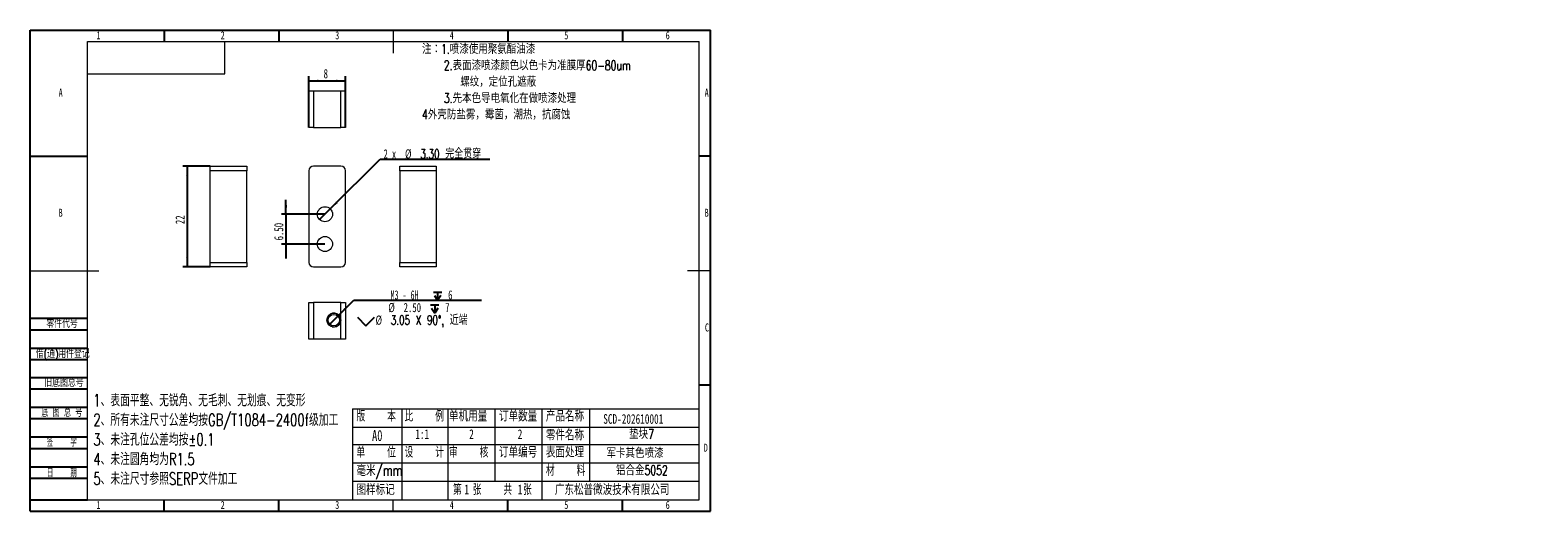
# Model space of a CAD drawing. Header units: millimetres. Extents: x 0 to 658, y -2 to 210.
import ezdxf

# ---------------------------------------------------------------- set-up
doc = ezdxf.new("R2010")
doc.units = ezdxf.units.MM
doc.layers.add('图框', color=7, linetype='Continuous')
doc.layers.add('粗实线层', color=7, linetype='Continuous', lineweight=15)
doc.styles.add('SLDTEXTSTYLE0', font='TXT', dxfattribs={"width": 0.7})
doc.styles.add('SLDTEXTSTYLE1', font='TXT', dxfattribs={"width": 0.7, "bigfont": 'bigfont'})
doc.styles.add('SLDTEXTSTYLE2', font='TXT', dxfattribs={"width": 0.614286, "bigfont": 'bigfont'})
doc.styles.add('SLDTEXTSTYLE3', font='TXT', dxfattribs={"width": 0.566667, "bigfont": 'bigfont'})
doc.styles.add('SLDTEXTSTYLE4', font='TXT', dxfattribs={"width": 0.633333})
doc.styles.add('SLDTEXTSTYLE5', font='TXT', dxfattribs={"width": 0.642857})
doc.dimstyles.new('SLDDIMSTYLE0', dxfattribs={"dimtxt": 4, "dimasz": 4.08, "dimexe": 0, "dimexo": 0.0625, "dimgap": 1, "dimtad": 0, "dimtih": 1, "dimtoh": 1, "dimlfac": 0.5, "dimrnd": 1e-09, "dimzin": 4, "dimdsep": 46, "dimtxsty": 'SLDTEXTSTYLE0', "dimblk1": 'NONE', "dimsah": 1, "dimcen": 0, "dimadec": 0, "dimazin": 1, "dimtfac": 1, "dimtmove": 0, "dimatfit": 3, "dimldrblk": 'NONE', "dimfxl": 0, "dimfrac": 2, "dimtolj": 1, "dimtzin": 12, "dimarcsym": 0})
doc.dimstyles.new('SLDDIMSTYLE1', dxfattribs={"dimtxt": 4, "dimasz": 4.08, "dimexe": 0, "dimexo": 0.0625, "dimgap": 1, "dimtad": 2, "dimlfac": 0.5, "dimrnd": 1e-09, "dimzin": 4, "dimdsep": 46, "dimtxsty": 'SLDTEXTSTYLE0', "dimsah": 1, "dimcen": 0.09, "dimadec": 0, "dimazin": 1, "dimtfac": 1, "dimtmove": 0, "dimatfit": 0, "dimfxl": 0, "dimfrac": 2, "dimtolj": 1, "dimtzin": 12, "dimarcsym": 0})
doc.dimstyles.new('SLDDIMSTYLE2', dxfattribs={"dimtxt": 4, "dimasz": 4.08, "dimexe": 0, "dimexo": 0.0625, "dimgap": 1, "dimtad": 2, "dimlfac": 0.5, "dimrnd": 1e-09, "dimzin": 12, "dimdsep": 46, "dimtxsty": 'SLDTEXTSTYLE0', "dimsah": 1, "dimcen": 0.09, "dimadec": 0, "dimazin": 3, "dimtfac": 1, "dimtofl": 0, "dimtmove": 0, "dimatfit": 3, "dimfxl": 0, "dimfrac": 2, "dimtolj": 1, "dimtzin": 12, "dimarcsym": 0})
doc.dimstyles.new('SLDDIMSTYLE3', dxfattribs={"dimtxt": 4, "dimasz": 4.08, "dimexe": 0, "dimexo": 0.0625, "dimgap": 1, "dimtad": 0, "dimtih": 1, "dimtoh": 1, "dimdec": 6, "dimlfac": 0.5, "dimrnd": 1e-09, "dimzin": 12, "dimdsep": 46, "dimtxsty": 'SLDTEXTSTYLE0', "dimblk1": 'NONE', "dimsah": 1, "dimcen": 0, "dimadec": 0, "dimazin": 3, "dimtfac": 1, "dimtmove": 0, "dimatfit": 3, "dimldrblk": 'NONE', "dimfxl": 0, "dimfrac": 2, "dimtolj": 1, "dimtzin": 12, "dimarcsym": 0})

# ---------------------------------------------------------------- blocks, each defined once
blk = doc.blocks.new('SW_NOTE_0')
at = {"layer": '图框', "color": 0, "char_height": 4.2333, "attachment_point": 1, "style": 'SLDTEXTSTYLE1'}
for s, insert in [('\\M+1928D\\M+181461.喷\\M+18EBD\\M+18E67\\M+19770\\M+1E3DA氨酯\\M+196FB\\M+18EBD', (0, 5.46)), ('2.\\M+1955C\\M+196CA\\M+18EBD喷\\M+18EBD颜\\M+19046\\M+188C8\\M+19046卡为\\M+18F79\\M+1968C\\M+18CFA60-80um', (9.53, -1.69)), ('\\M+19786纹\\M+18143\\M+192E8\\M+188CA\\M+18D45\\M+18ED5\\M+195C1', (16.67, -8.83)), ('3.\\M+190E6\\M+1967B\\M+19046导电氧\\M+189BB\\M+18DDD\\M+198F4喷\\M+18EBD处\\M+1979D', (9.53, -15.98)), ('4\\M+18A4F壳\\M+19668盐雾\\M+18143霉\\M+18BDB\\M+18143\\M+192AA热\\M+18143\\M+18D52\\M+19585蚀', (0, -23.12))]:
    blk.add_mtext(s, dxfattribs=dict(at, insert=insert))
blk = doc.blocks.new('SW_NOTE_1')
at = {"layer": '图框', "color": 0, "attachment_point": 1, "style": 'SLDTEXTSTYLE1'}
for s, insert, char_height in [('1\\M+18141\\M+1955C\\M+196CA\\M+195BD\\M+190AE\\M+18141\\M+19DD9锐\\M+18A70\\M+18141\\M+19DD9\\M+196D1\\M+18E68\\M+18141\\M+19DD9划\\M+18DAD\\M+18141\\M+19DD9变\\M+18C60', (0, 6.82), 5.29167), ('2\\M+18141\\M+18F8A\\M+1974C\\M+196A2\\M+1928D\\M+18EDA\\M+190A1\\M+18CF6\\M+18DB7\\M+18BCF\\M+188C2GB/T1084-2400f级\\M+189C1\\M+18D48', (0, -1.73), 5.29167), ('3\\M+18141\\M+196A2\\M+1928D\\M+18D45\\M+188CA\\M+18CF6\\M+18DB7\\M+18BCF\\M+188C2\\M+1817D0.1', (0, -10.29), 5.2917), ('4\\M+18141\\M+196A2\\M+1928D圆\\M+18A70\\M+18BCF为R1.5', (0, -18.85), 5.2917), ('5\\M+18141\\M+196A2\\M+1928D\\M+18EDA\\M+190A1\\M+18E51\\M+18FC6SERP\\M+195B6\\M+18C8F\\M+189C1\\M+18D48', (0, -27.4), 5.2917)]:
    blk.add_mtext(s, dxfattribs=dict(at, insert=insert, char_height=char_height))
blk = doc.blocks.new('_D')
at = {"layer": '图框'}
for p, q in [((131.01, 131.98), (152.73, 153.69)), ((152.73, 153.69), (200.64, 153.69)), ((126.35, 127.32), (131.01, 131.98))]:
    blk.add_line(p, q, dxfattribs=at)
blk.add_solid([(131.01, 131.98), (134.26, 134.51), (133.54, 135.22)], dxfattribs=at)
at = {"layer": '图框', "char_height": 4, "attachment_point": 1}
for s, insert, style in [('2 x', (154.32, 158), 'SLDTEXTSTYLE4'), ('%%c', (163.63, 158), 'SLDTEXTSTYLE0'), ('3.30 \\M+18AAE\\M+19153贯\\M+190FA', (170.3, 158), 'SLDTEXTSTYLE1')]:
    blk.add_mtext(s, dxfattribs=dict(at, insert=insert, style=style))
blk = doc.blocks.new('_NONE')
blk = doc.blocks.new('_D_1')
at = {"layer": '图框'}
for p, q in [((111.68, 129.65), (111.68, 136)), ((128.68, 129.65), (109.68, 129.65)), ((111.68, 129.65), (111.68, 116.65)), ((128.68, 116.65), (109.68, 116.65)), ((111.68, 116.65), (111.68, 110.3))]:
    blk.add_line(p, q, dxfattribs=at)
for points in [[(111.68, 129.65), (112.19, 133.73), (111.17, 133.73)], [(111.68, 116.65), (111.17, 112.57), (112.19, 112.57)]]:
    blk.add_solid(points, dxfattribs=at)
at = {"layer": '图框', "insert": (106.52, 118.25), "char_height": 4, "attachment_point": 1, "rotation": 90, "style": 'SLDTEXTSTYLE0'}
blk.add_mtext('6.50', dxfattribs=at)
blk = doc.blocks.new('_D_2')
at = {"layer": '图框'}
for p, q in [((121.68, 167.45), (121.68, 189.86)), ((121.68, 187.86), (137.68, 187.86)), ((137.68, 167.45), (137.68, 189.86))]:
    blk.add_line(p, q, dxfattribs=at)
for points in [[(121.68, 187.86), (125.76, 187.35), (125.76, 188.37)], [(137.68, 187.86), (133.6, 188.37), (133.6, 187.35)]]:
    blk.add_solid(points, dxfattribs=at)
at = {"layer": '图框', "insert": (128.1, 193.01), "char_height": 4, "attachment_point": 1, "style": 'SLDTEXTSTYLE0'}
blk.add_mtext('8', dxfattribs=at)
blk = doc.blocks.new('_D_3')
at = {"layer": '图框'}
for p, q in [((78.59, 150.65), (66.59, 150.65)), ((68.59, 150.65), (68.59, 106.65)), ((78.59, 106.65), (66.59, 106.65))]:
    blk.add_line(p, q, dxfattribs=at)
for points in [[(68.59, 150.65), (68.08, 146.57), (69.1, 146.57)], [(68.59, 106.65), (69.1, 110.73), (68.08, 110.73)]]:
    blk.add_solid(points, dxfattribs=at)
at = {"layer": '图框', "insert": (63.44, 125.33), "char_height": 4, "attachment_point": 1, "rotation": 90, "style": 'SLDTEXTSTYLE0'}
blk.add_mtext('22', dxfattribs=at)
blk = doc.blocks.new('SW_SYMBOL_HOLE_DEPTH')
at = {"layer": '图框', "color": 0}
for p, q in [((0, 875), (800, 875)), ((100, 555), (400, 75)), ((400, 875), (400, 75)), ((700, 555), (400, 75))]:
    blk.add_line(p, q, dxfattribs=at)
blk = doc.blocks.new('SW_SYMBOL_HOLE_SINK')
at = {"layer": '图框', "color": 0}
for p, q in [((0, 875), (800, 75)), ((800, 75), (1600, 875))]:
    blk.add_line(p, q, dxfattribs=at)
blk = doc.blocks.new('_D_4')
at = {"layer": '图框'}
for p, q in [((130.42, 81.3), (134.74, 85.61)), ((134.74, 85.61), (141.26, 92.12)), ((141.26, 92.12), (197.09, 92.12))]:
    blk.add_line(p, q, dxfattribs=at)
blk.add_solid([(134.74, 85.61), (137.99, 88.13), (137.27, 88.85)], dxfattribs=at)
at = {"layer": '图框', "xscale": 0.004654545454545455, "yscale": 0.004654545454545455, "zscale": 0.004654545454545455}
for name, p in [('SW_SYMBOL_HOLE_DEPTH', (176.02, 91.6)), ('SW_SYMBOL_HOLE_DEPTH', (174.74, 86.1)), ('SW_SYMBOL_HOLE_SINK', (142.85, 80.6))]:
    blk.add_blockref(name, p, dxfattribs=at)
at = {"layer": '图框', "char_height": 4, "attachment_point": 1}
for s, insert, style in [('M3 - 6H', (157.32, 96.43), 'SLDTEXTSTYLE5'), ('6', (182.46, 96.43), 'SLDTEXTSTYLE0'), ('%%c', (150.77, 85.43), 'SLDTEXTSTYLE0'), ('%%c', (156.35, 90.93), 'SLDTEXTSTYLE0'), ('3.05 X 90\\M+1818B, \\M+18BDF\\M+1925B', (157.44, 85.43), 'SLDTEXTSTYLE1'), ('2.50', (163.02, 90.93), 'SLDTEXTSTYLE0'), ('7', (181.18, 90.93), 'SLDTEXTSTYLE0')]:
    blk.add_mtext(s, dxfattribs=dict(at, insert=insert, style=style))

msp = doc.modelspace()

# ---------------------------------------------------------------- linework, layer by layer
at = {"color": 7, "linetype": 'Continuous', "lineweight": 15}
for p, q in [((121.6801143, 167.4507514), (121.6801143, 183.4507522)), ((121.6801143, 183.4507522), (123.6801183, 183.4507522)), ((123.6801183, 183.4507522), (123.6801183, 167.4507514)), ((123.6801183, 183.4507522), (135.6801129, 183.4507522)), ((135.6801129, 167.4507514), (135.6801129, 183.4507522)), ((135.6801129, 183.4507522), (137.6801169, 183.4507522)), ((137.6801169, 183.4507522), (137.6801169, 167.4507514)), ((123.6801183, 167.4507514), (121.6801143, 167.4507514)), ((123.6801183, 167.4507514), (135.6801129, 167.4507514)), ((137.6801169, 167.4507514), (135.6801129, 167.4507514)), ((78.5924848, 150.6486704), (94.5924855, 150.6486704)), ((78.5924848, 148.6486664), (78.5924848, 150.6486704)), ((78.5924848, 108.6486673), (78.5924848, 148.6486664)), ((94.5924855, 148.6486664), (78.5924848, 148.6486664)), ((94.5924855, 150.6486704), (94.5924855, 148.6486664)), ((94.5924855, 108.6486673), (94.5924855, 148.6486664)), ((121.6801143, 148.6486664), (121.6801143, 108.6486673)), ((135.6801129, 150.6486704), (123.6801183, 150.6486704)), ((137.6801169, 108.6486673), (137.6801169, 148.6486664)), ((161.3009249, 148.6486664), (161.3009249, 150.6486704)), ((161.3009249, 150.6486704), (177.3009256, 150.6486704)), ((161.3009249, 148.6486664), (161.3009249, 108.6486673)), ((177.3009256, 148.6486664), (161.3009249, 148.6486664)), ((177.3009256, 150.6486704), (177.3009256, 148.6486664)), ((177.3009256, 148.6486664), (177.3009256, 108.6486673)), ((78.5924848, 108.6486673), (94.5924855, 108.6486673)), ((78.5924848, 106.6486707), (78.5924848, 108.6486673)), ((94.5924855, 106.6486707), (78.5924848, 106.6486707)), ((94.5924855, 108.6486673), (94.5924855, 106.6486707)), ((123.6801183, 106.6486707), (135.6801129, 106.6486707)), ((161.3009249, 108.6486673), (177.3009256, 108.6486673)), ((161.3009249, 106.6486707), (161.3009249, 108.6486673)), ((177.3009256, 106.6486707), (161.3009249, 106.6486707)), ((177.3009256, 108.6486673), (177.3009256, 106.6486707)), ((121.6801143, 75.0847391), (121.6801143, 91.0847399)), ((121.6801143, 91.0847399), (123.6801183, 91.0847399)), ((123.6801183, 91.0847399), (123.6801183, 75.0847391)), ((135.6801129, 91.0847399), (123.6801183, 91.0847399)), ((135.6801129, 75.0847391), (135.6801129, 91.0847399)), ((135.6801129, 91.0847399), (137.6801169, 91.0847399)), ((137.6801169, 91.0847399), (137.6801169, 75.0847391)), ((123.6801183, 75.0847391), (121.6801143, 75.0847391)), ((135.6801129, 75.0847391), (123.6801183, 75.0847391)), ((137.6801169, 75.0847391), (135.6801129, 75.0847391))]:
    msp.add_line(p, q, dxfattribs=at)
for centre, radius in [((128.6801156, 129.6486705), 3.3), ((128.6801156, 116.6486705), 3.3), ((132.5817826, 83.4575189), 3.05), ((132.5817826, 83.4575189), 2.5)]:
    msp.add_circle(centre, radius, dxfattribs=at)
for centre, start, end in [((123.6801156, 148.6486705), 90, 180), ((135.6801156, 148.6486705), 0, 90), ((123.6801156, 108.6486705), 180, 270), ((135.6801156, 108.6486705), 270, 0)]:
    msp.add_arc(centre, 2, start, end, dxfattribs=at)
at = {"color": 7, "linetype": 'Continuous', "lineweight": 0}
msp.add_arc((132.5817826, 83.4575189), 3, 255, 195, dxfattribs=at)
at = {"layer": '图框'}
for p, q in [((0, 0), (0, 210)), ((0, 210), (297, 210)), ((58.5, 210), (58.5, 205)), ((108.5, 210), (108.5, 205)), ((208.5, 210), (208.5, 205)), ((258.5, 210), (258.5, 205)), ((297, 0), (297, 210)), ((0, 155), (25, 155)), ((297, 155), (292, 155)), ((0, 84.2206215), (25, 84.2206215)), ((0, 79.2206215), (25, 79.2206215)), ((0, 71.2206215), (25, 71.2206215)), ((0, 66.2206215), (25, 66.2206215)), ((0, 58.4300278), (25, 58.4300278)), ((0, 53.4300278), (25, 53.4300278)), ((297, 55), (292, 55)), ((0, 45.4300278), (25, 45.4300278)), ((0, 40.4300278), (25, 40.4300278)), ((0, 32.4300278), (25, 32.4300278)), ((0, 27.4300278), (25, 27.4300278)), ((0, 19.4300278), (25, 19.4300278)), ((0, 14.4300278), (25, 14.4300278)), ((0, 5), (25, 5)), ((0, 0), (297, 0)), ((58.5, 0), (58.5, 5)), ((108.5, 0), (108.5, 5)), ((208.5, 0), (208.5, 5)), ((258.5, 0), (258.5, 5))]:
    msp.add_line(p, q, dxfattribs=at)
at = {"layer": '图框', "linetype": 'Continuous', "lineweight": 15}
for p, q in [((25, 5), (25, 205)), ((25, 205), (292, 205)), ((292, 5), (292, 205))]:
    msp.add_line(p, q, dxfattribs=at)
at = {"layer": '图框', "lineweight": 15}
for p, q in [((158.5, 210), (158.5, 200)), ((0, 105), (30, 105)), ((297, 105), (287, 105)), ((140.6854573, 44.6375897), (140.6854573, 5)), ((140.6854573, 44.6375897), (292, 44.6375897)), ((162.2134335, 44.6375897), (162.2134335, 5)), ((182.316782, 44.6375897), (182.316782, 5)), ((202.7866063, 44.6375897), (202.7866063, 13.2072362)), ((223.3713218, 44.6375897), (223.3713218, 5)), ((244.1827396, 44.6375897), (244.1827396, 13.2072362)), ((140.6854573, 36.6389612), (292, 36.6389612)), ((140.6854573, 29.1619824), (292, 29.1619824)), ((140.6854573, 21.1633539), (292, 21.1633539)), ((140.6854573, 13.2072362), (292, 13.2072362)), ((25, 5), (292, 5)), ((158.5, 0), (158.5, 5))]:
    msp.add_line(p, q, dxfattribs=at)
at = {"layer": '粗实线层'}
for p, q in [((85, 191), (85, 205)), ((25, 191), (85, 191))]:
    msp.add_line(p, q, dxfattribs=at)

# ---------------------------------------------------------------- block references
at = {"layer": '图框'}
for name, p in [('SW_NOTE_0', (171.0551115, 198.4286565)), ('SW_NOTE_1', (27.5720143, 44.2672309))]:
    msp.add_blockref(name, p, dxfattribs=at)

# ---------------------------------------------------------------- texts
for s, insert, char_height, attachment_point, style in [('1', (29.7944444, 209.4972863), 3.5, 2, 'SLDTEXTSTYLE0'), ('2', (84.0444444, 209.4972863), 3.5, 2, 'SLDTEXTSTYLE0'), ('3', (134.0444444, 209.4972863), 3.5, 2, 'SLDTEXTSTYLE0'), ('4', (184.0444444, 209.4972863), 3.5, 2, 'SLDTEXTSTYLE0'), ('5', (234.0444444, 209.4972863), 3.5, 2, 'SLDTEXTSTYLE0'), ('6', (278.296875, 209.4972863), 3.5, 2, 'SLDTEXTSTYLE0'), ('A', (13.3203125, 184.4972863), 3.5, 2, 'SLDTEXTSTYLE0'), ('A', (295.3203125, 184.4972863), 3.5, 2, 'SLDTEXTSTYLE0'), ('B', (13.3203125, 132.0550898), 3.5, 2, 'SLDTEXTSTYLE0'), ('B', (295.3203125, 132.0550898), 3.5, 2, 'SLDTEXTSTYLE0'), ('\\M+197EB\\M+18C8F\\M+191E3\\M+18D86', (7.0836359, 83.5790515), 3.5, 1, 'SLDTEXTSTYLE1'), ('C', (295.4272569, 81.9972863), 3.5, 2, 'SLDTEXTSTYLE0'), ('\\M+18ED8(\\M+192CA)\\M+19770\\M+18C8F\\M+1936F记', (2.4961356, 70.4725494), 3.5, 1, 'SLDTEXTSTYLE1'), ('\\M+18B8C\\M+192EA图总\\M+18D86', (6.1940533, 57.8238481), 3.5, 1, 'SLDTEXTSTYLE1'), ('\\M+192EA 图 总 \\M+18D86', (4.9471782, 44.7655004), 3.5, 1, 'SLDTEXTSTYLE2'), ('\\M+194C5    \\M+1967B', (142.4578715, 43.9381288), 4.7625, 1, 'SLDTEXTSTYLE3'), ('\\M+194E4    \\M+197E1', (163.4407616, 43.9381288), 4.7625, 1, 'SLDTEXTSTYLE3'), ('单\\M+18AF7\\M+19770\\M+197CA', (182.8423802, 43.9381288), 4.7625, 1, 'SLDTEXTSTYLE1'), ('订单\\M+19094\\M+197CA', (204.6631504, 43.9381288), 4.7625, 1, 'SLDTEXTSTYLE1'), ('产\\M+19569\\M+196BC\\M+18FCC', (225.1181906, 43.9381288), 4.7625, 1, 'SLDTEXTSTYLE1'), ('SCD-202610001', (250.1728681, 42.4122874), 4.233333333, 1, 'SLDTEXTSTYLE0'), ('A0', (149.2386369, 35.4492715), 4.7625, 1, 'SLDTEXTSTYLE0'), ('1:1', (168.1262614, 35.7706839), 4.23333333, 1, 'SLDTEXTSTYLE0'), ('2', (191.6406657, 35.7706839), 4.2333333, 1, 'SLDTEXTSTYLE0'), ('2', (212.8303651, 35.7706839), 4.2333333, 1, 'SLDTEXTSTYLE0'), ('\\M+197EB\\M+18C8F\\M+196BC\\M+18FCC', (225.1270103, 35.6872291), 4.7625, 1, 'SLDTEXTSTYLE1'), ('垫块7', (261.4617559, 35.7706839), 4.23333333, 1, 'SLDTEXTSTYLE1'), ('签    \\M+18E9A', (13.8097401, 31.7635247), 3.5, 2, 'SLDTEXTSTYLE3'), ('单    \\M+188CA', (142.4666911, 28.2084925), 4.7625, 1, 'SLDTEXTSTYLE3'), ('设    计', (163.4407616, 28.2084925), 4.7625, 1, 'SLDTEXTSTYLE3'), ('审    \\M+18A6A', (182.8335606, 28.2084925), 4.7625, 1, 'SLDTEXTSTYLE3'), ('订单编\\M+18D86', (204.6543308, 28.2084925), 4.7625, 1, 'SLDTEXTSTYLE1'), ('\\M+1955C\\M+196CA处\\M+1979D', (225.1270103, 28.2084925), 4.7625, 1, 'SLDTEXTSTYLE1'), ('军卡\\M+191B4\\M+19046喷\\M+18EBD', (251.5839782, 27.554171), 4.233333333, 1, 'SLDTEXTSTYLE1'), ('D', (294.9296875, 29.4972863), 3.5, 2, 'SLDTEXTSTYLE0'), ('\\M+19F7C\\M+195C4/mm', (142.4666911, 20.1882971), 4.7625, 1, 'SLDTEXTSTYLE1'), ('\\M+18DDE    \\M+197BF', (225.1270103, 20.2203213), 4.7625, 1, 'SLDTEXTSTYLE3'), ('铝\\M+18D87\\M+18BE05052', (255.730822, 20.0067856), 4.233333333, 1, 'SLDTEXTSTYLE1'), ('\\M+193FA    \\M+18AFA', (13.8097401, 18.4134739), 3.5, 2, 'SLDTEXTSTYLE3'), ('图样标记', (142.4666911, 11.8647349), 4.7625, 1, 'SLDTEXTSTYLE1'), ('\\M+191E6  张    \\M+18BA4  张', (184.5969955, 11.8647349), 4.7625, 1, 'SLDTEXTSTYLE3'), ('1', (189.556433, 11.6698547), 4.2333333, 1, 'SLDTEXTSTYLE0'), ('1', (212.8303651, 11.6698547), 4.2333333, 1, 'SLDTEXTSTYLE0'), ('\\M+19BF6东\\M+18FBC\\M+19581\\M+194F7\\M+19467\\M+18B5A术\\M+1974C\\M+18CC0\\M+18CF6\\M+18E69', (229.0632809, 11.8647349), 4.7625, 1, 'SLDTEXTSTYLE1'), ('1', (29.7944444, 4.4972863), 3.5, 2, 'SLDTEXTSTYLE0'), ('2', (84.0444444, 4.4972863), 3.5, 2, 'SLDTEXTSTYLE0'), ('3', (134.0444444, 4.4972863), 3.5, 2, 'SLDTEXTSTYLE0'), ('4', (184.0444444, 4.4972863), 3.5, 2, 'SLDTEXTSTYLE0'), ('5', (234.0444444, 4.4972863), 3.5, 2, 'SLDTEXTSTYLE0'), ('6', (278.296875, 4.4972863), 3.5, 2, 'SLDTEXTSTYLE0')]:
    msp.add_mtext(s, dxfattribs=dict(at, insert=insert, char_height=char_height, attachment_point=attachment_point, style=style))

# ---------------------------------------------------------------- dimensions: what is measured, and where the dimension line sits
dim = msp.add_linear_dim(base=(137.6801156, 187.8579929), p1=(121.6801156, 167.4507514), p2=(137.6801156, 167.4507514), dimstyle='SLDDIMSTYLE2', dxfattribs=at)
dim.commit()
dim.dimension.update_dxf_attribs({"geometry": '_D_2', "text_midpoint": (129.2629728, 187.8579929), "dimtype": 160})
dim = msp.add_diameter_dim_2p(p1=(126.3458436, 127.316038), p2=(131.0143876, 131.981303), text='2 x <> 完全贯穿\\P', dimstyle='SLDDIMSTYLE0', dxfattribs=at)
dim.commit()
dim.dimension.update_dxf_attribs({"geometry": '_D', "text_midpoint": (177.4822443, 155.5889064), "dimtype": 163})
for base, p1, p2, dimstyle, picture, middle in [((68.5924855, 106.6486705), (78.5924855, 150.6486705), (78.5924855, 106.6486705), 'SLDDIMSTYLE2', '_D_3', (68.5924855, 127.6588277)), ((111.6801156, 116.6486705), (128.6801156, 129.6486705), (128.6801156, 116.6486705), 'SLDDIMSTYLE1', '_D_1', (111.6801156, 122.9030395))]:
    dim = msp.add_linear_dim(base=base, p1=p1, p2=p2, angle=90, dimstyle=dimstyle, dxfattribs=at)
    dim.commit()
    dim.dimension.update_dxf_attribs({"geometry": picture, "text_midpoint": middle, "dimtype": 160})
dim = msp.add_diameter_dim_2p(p1=(130.4230075, 81.3029447), p2=(134.7405577, 85.612093), text=' M3 - 6H {\\fGDT;x} 6\\P%%c 2.50 {\\fGDT;x} 7\\P{\\fGDT;w}%%c 3.05 X 90°, 近端', dimstyle='SLDDIMSTYLE3', override={"dimpost": '<>'}, dxfattribs=at)
dim.commit()
dim.dimension.update_dxf_attribs({"geometry": '_D_4', "text_midpoint": (169.9691839, 88.5258061), "dimtype": 163})

doc.saveas('drawing.dxf')
